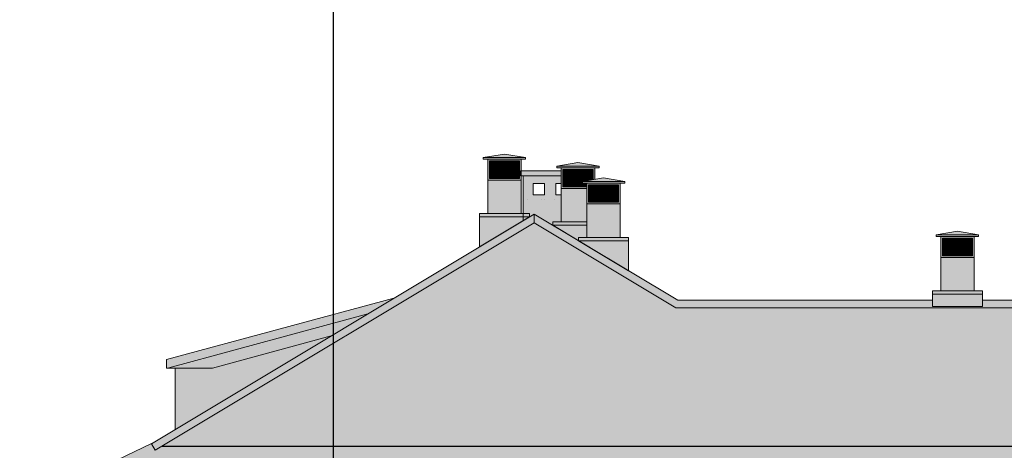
# Model space of a CAD drawing. Header units: millimetres. Extents: x -587 to 358276, y -26688 to 221215.
# Tile 40 of 256: x 3786 to 4966, y 6740 to 7256. Entities that reach past the tile are written whole.
import ezdxf

# ---------------------------------------------------------------- set-up
doc = ezdxf.new("R2010")
doc.units = ezdxf.units.MM
doc.header["$MEASUREMENT"] = 0
doc.layers.add('a3', color=3, linetype='Continuous', lineweight=30, plot=False)
for name, color, linetype, lineweight in [('A_l.widokowa', 250, 'Continuous', 18), ('A_linie widokowe', 5, 'Continuous', 18), ('l.widokowa', 140, 'Continuous', 15), ('l.wypełnien', 253, 'Continuous', 5), ('wymiarowanie', 176, 'Continuous', 9)]:
    doc.layers.add(name, color=color, linetype=linetype, lineweight=lineweight)

# ---------------------------------------------------------------- blocks, each defined once
blk = doc.blocks.new('kominek')
at = {"layer": 'l.wypełnien'}
h = blk.add_hatch(dxfattribs=at)
h.set_pattern_fill('ANSI37', color=256, scale=10, style=0)
h.set_pattern_definition([(45, (0, 10), (-0.88388348, 0.88388348), []), (135, (0, 10), (-0.88388348, -0.88388348), [])])
h.paths.add_polyline_path([(4702.4, 10862.6), (4738.4, 10862.6), (4738.4, 10841.6), (4702.4, 10841.6)])
at = {"layer": 'A_l.widokowa', "color": 7}
for p, q in [((4695.1, 10866.6), (4720.4, 10870.9)), ((4745.7, 10866.6), (4720.4, 10870.9)), ((4695.1, 10866.6), (4720.4, 10866.6)), ((4745.7, 10866.6), (4720.4, 10866.6))]:
    blk.add_line(p, q, dxfattribs=at)
for points in [[(4700.4, 10864.6), (4695.1, 10864.6), (4695.1, 10866.6)], [(4740.4, 10864.6), (4745.7, 10864.6), (4745.7, 10866.6)]]:
    blk.add_lwpolyline(points, dxfattribs=at)
for points in [[(4700.4, 10864.6), (4740.4, 10864.6), (4740.4, 10839.6), (4700.4, 10839.6)], [(4702.4, 10862.6), (4738.4, 10862.6), (4738.4, 10841.6), (4702.4, 10841.6)]]:
    blk.add_lwpolyline(points, close=True, dxfattribs=at)
at = {"layer": 'A_l.widokowa'}
blk.add_lwpolyline([(4700.4, 10839.6), (4740.4, 10839.6), (4740.4, 10799.6), (4700.4, 10799.6)], close=True, dxfattribs=at)

msp = doc.modelspace()

# ---------------------------------------------------------------- hatches: boundary and pattern name
at = {"layer": 'l.wypełnien'}
h = msp.add_hatch(color=252, dxfattribs=at)
h.paths.add_polyline_path([(4346.81, 7023.87), (4386.81, 7023.87), (4386.81, 7033.37), (4386.81, 7063.87), (4346.81, 7063.87), (4346.81, 7033.37)])
h.paths.add_polyline_path([(4346.81, 7063.87), (4386.81, 7063.87), (4386.81, 7088.87), (4346.81, 7088.87)])
h.paths.add_polyline_path([(4348.81, 7086.87), (4348.81, 7065.87), (4384.81, 7065.87), (4384.81, 7086.87)], flags=16)
h.paths.add_polyline_path([(4341.46, 7090.87), (4366.81, 7095.13), (4392.15, 7090.87), (4366.81, 7090.87)])
h.paths.add_polyline_path([(4341.46, 7090.87), (4366.81, 7090.87), (4392.15, 7090.87), (4392.15, 7088.87), (4386.81, 7088.87), (4346.81, 7088.87), (4341.46, 7088.87)])
h = msp.add_hatch(color=252, dxfattribs=at)
h.paths.add_polyline_path([(4435.03, 7013.76), (4475.03, 7013.76), (4475.03, 7023.27), (4475.03, 7053.76), (4435.03, 7053.76), (4435.03, 7023.27)])
h.paths.add_polyline_path([(4435.03, 7053.76), (4475.03, 7053.76), (4475.03, 7078.76), (4435.03, 7078.76)])
h.paths.add_polyline_path([(4437.03, 7076.76), (4437.03, 7055.76), (4473.03, 7055.76), (4473.03, 7076.76)], flags=16)
h.paths.add_polyline_path([(4429.69, 7080.76), (4455.03, 7085.03), (4480.38, 7080.76), (4455.03, 7080.76)])
h.paths.add_polyline_path([(4429.69, 7080.76), (4455.03, 7080.76), (4480.38, 7080.76), (4480.38, 7078.76), (4475.03, 7078.76), (4435.03, 7078.76), (4429.69, 7078.76)])
h = msp.add_hatch(color=252, dxfattribs=at)
h.paths.add_polyline_path([(4389.48, 7023.87), (4389.48, 7069.08), (4435.03, 7069.08), (4435.03, 7059.82), (4428.34, 7059.82), (4428.34, 7046.26), (4435.03, 7046.26), (4435.03, 7013.76), (4425.03, 7013.76), (4425.03, 7009.76), (4402.49, 7023.27), (4396.81, 7019.86), (4396.81, 7023.87)])
h.paths.add_polyline_path([(4401.22, 7046.26), (4401.22, 7059.82), (4414.78, 7059.82), (4414.78, 7046.26)], flags=16)
h.paths.add_polyline_path([(4515.71, 6955.4), (4515.71, 6991.37), (4455.71, 6991.37)])
h.paths.add_polyline_path([(4336.81, 6983.89), (4336.81, 7019.86), (4389.48, 7019.86), (4389.48, 7015.47)])
h.paths.add_polyline_path([(4455.71, 6991.37), (4455.71, 6995.37), (4465.71, 6995.37), (4465.71, 7009.76), (4425.03, 7009.76)])
h.paths.add_polyline_path([(4386.81, 7069.08), (4389.48, 7069.08), (4435.03, 7069.08), (4435.03, 7075.03), (4386.81, 7075.03)])
h.paths.add_polyline_path([(4455.71, 6991.37), (4455.71, 6995.37), (4465.71, 6995.37), (4505.71, 6995.37), (4515.71, 6995.37), (4515.71, 6991.37)])
h.paths.add_polyline_path([(4336.81, 7023.87), (4336.81, 7019.86), (4389.48, 7019.86), (4389.48, 7023.87), (4386.81, 7023.87), (4346.81, 7023.87)])
h.paths.add_polyline_path([(4465.71, 7009.76), (4465.71, 7013.76), (4435.03, 7013.76), (4425.03, 7013.76), (4425.03, 7009.76)])
h.paths.add_polyline_path([(4396.81, 7019.86), (4389.48, 7019.86), (4389.48, 7015.47)])
h.paths.add_polyline_path([(4389.48, 7019.86), (4389.48, 7023.87), (4396.81, 7023.87), (4396.81, 7019.86)])
h = msp.add_hatch(dxfattribs=at)
h.set_pattern_fill('ANSI37', color=256, scale=10, angle=180, style=0)
h.set_pattern_definition([(135, (9175.4304, -3775.873), (0.88388348, 0.88388348), []), (45, (9175.4304, -3775.873), (0.88388348, -0.88388348), [])])
h.paths.add_polyline_path([(4473.03, 7064.5), (4460.37, 7062.37), (4460.37, 7060.37), (4465.71, 7060.37), (4465.71, 7055.76), (4437.03, 7055.76), (4437.03, 7076.76), (4473.03, 7076.76)])
h = msp.add_hatch(color=252, dxfattribs=at)
h.paths.add_polyline_path([(4465.71, 6995.37), (4505.71, 6995.37), (4505.71, 7004.88), (4505.71, 7035.37), (4465.71, 7035.37), (4465.71, 7004.88)])
h.paths.add_polyline_path([(4465.71, 7035.37), (4505.71, 7035.37), (4505.71, 7060.37), (4465.71, 7060.37)])
h.paths.add_polyline_path([(4467.71, 7058.37), (4467.71, 7037.37), (4503.71, 7037.37), (4503.71, 7058.37)], flags=16)
h.paths.add_polyline_path([(4460.37, 7062.37), (4485.71, 7066.64), (4511.06, 7062.37), (4485.71, 7062.37)])
h.paths.add_polyline_path([(4460.37, 7062.37), (4485.71, 7062.37), (4511.06, 7062.37), (4511.06, 7060.37), (4505.71, 7060.37), (4465.71, 7060.37), (4460.37, 7060.37)])
h = msp.add_hatch(dxfattribs=at)
h.set_pattern_fill('SPANTILE', scale=17, angle=180, style=0)
h.set_pattern_definition([(265.0303, (9159.7904, -3768.873), (16.99985222, 204.000017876), [15.699024, -376.776457]), (7e-15, (9158.43, -3784.513), (17, -17), [1.36, -15.64]), (180, (9175.43, -3785.873), (-17, 17), [4.76, -12.24]), (90, (9170.67, -3785.873), (17, 17), [1.7, -15.3]), (270, (9159.79, -3784.173), (-17, -17), [1.7, -15.3]), (180, (9159.79, -3785.873), (-17, 17), [1.36, -15.64]), (180, (9175.43, -3784.513), (-17, 17), [3.4, -13.6]), (94.9697, (9172.0304, -3784.513), (-16.99985222, 204.000017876), [15.699024, -376.776457]), (127.3039, (9172.0304, -3783.663), (220.999760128, -289.00018261), [4.488136, -444.32475]), (161.5651, (9169.3104, -3780.093), (-34.0000074, 16.9999729), [4.300694, -49.458015]), (198.4349, (9165.2304, -3778.733), (34.0000074, 16.9999729), [4.300694, -49.458015]), (232.6961, (9161.1504, -3780.093), (-220.999760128, -289.00018261), [4.488136, -444.32475]), (159.7751, (9168.4604, -3781.283), (186.999953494, -68.000141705), [3.442245, -340.781524]), (200.2249, (9165.2304, -3780.093), (-186.999953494, -68.000141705), [3.442245, -340.781524]), (232.5946, (9162.0004, -3781.283), (-170.000169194, -220.999871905), [3.638153, -360.177725]), (127.4054, (9170.6704, -3784.173), (170.000169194, -220.999871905), [3.638153, -360.177725])])
h.paths.add_polyline_path([(5166.11, 6868.4), (5094.96, 6911.06), (4572.17, 6911.06), (4402.49, 7012.78), (3956.72, 6745.54), (5166.11, 6745.54)])
h.paths.add_polyline_path([(5166.11, 6683.42), (5166.11, 6745.54), (3956.72, 6745.54), (3948.38, 6740.54), (3846.76, 6692.34), (3869.79, 6683.42)])
h.paths.add_polyline_path([(5166.11, 6745.54), (5166.11, 6868.4), (5371.06, 6745.54)])
h.paths.add_polyline_path([(5499.82, 6683.42), (5379.4, 6740.54), (5371.06, 6745.54), (5166.11, 6745.54), (5166.11, 6683.42)])
h = msp.add_hatch(color=252, dxfattribs=at)
h.paths.add_polyline_path([(4889.7, 6931.44), (4929.7, 6931.44), (4929.7, 6940.94), (4929.7, 6971.44), (4889.7, 6971.44), (4889.7, 6940.94)])
h.paths.add_polyline_path([(4889.7, 6971.44), (4929.7, 6971.44), (4929.7, 6996.44), (4889.7, 6996.44)])
h.paths.add_polyline_path([(4891.7, 6994.44), (4891.7, 6973.44), (4927.7, 6973.44), (4927.7, 6994.44)], flags=16)
h.paths.add_polyline_path([(4884.35, 6998.44), (4909.7, 7002.7), (4935.04, 6998.44), (4909.7, 6998.44)])
h.paths.add_polyline_path([(4884.35, 6998.44), (4909.7, 6998.44), (4935.04, 6998.44), (4935.04, 6996.44), (4929.7, 6996.44), (4889.7, 6996.44), (4884.35, 6996.44)])
h = msp.add_hatch(color=252, dxfattribs=at)
h.paths.add_polyline_path([(4879.7, 6912.69), (4939.7, 6912.69), (4939.7, 6920.06), (4939.7, 6927.43), (4879.7, 6927.43), (4879.7, 6920.06)])
h.paths.add_polyline_path([(4879.7, 6931.44), (4879.7, 6927.43), (4939.7, 6927.43), (4939.7, 6931.44), (4929.7, 6931.44), (4889.7, 6931.44)])
h = msp.add_hatch(color=252, dxfattribs=at)
h.paths.add_polyline_path([(3961.95, 6838.71), (3961.95, 6848.96), (4161.67, 6902.88), (4161.67, 6892.52), (4161.67, 6878.9), (4159.08, 6877.34), (4017.02, 6838.71), (3972.2, 6838.71)])
h.paths.add_polyline_path([(4161.67, 6902.88), (4234.43, 6922.51), (4203, 6903.67), (4161.67, 6892.52)])
h.paths.add_polyline_path([(4203, 6903.67), (4161.67, 6892.52), (4161.67, 6878.9)])
at = {"layer": 'wymiarowanie'}
msp.add_hatch(color=252, dxfattribs=at).paths.add_polyline_path([(4402.49, 7023.27), (3944.08, 6748.46), (3806.96, 6683.42), (3805.98, 6683.42), (3805.07, 6683), (3803.24, 6677.8), (3788.59, 6677.81), (3787.84, 6677.06, 1), (3796.84, 6668.06), (5530.93, 6668.06, 0.4036982), (5539.7, 6676.52), (5539.18, 6677.81), (5524.54, 6677.8), (5522.71, 6683), (5521.79, 6683.42), (5520.82, 6683.42), (5384.03, 6748.26), (5097.45, 6920.06), (4574.66, 6920.06)])
at = {"layer": 'wymiarowanie', "true_color": 0xfccd20}
h = msp.add_hatch(color=40, dxfattribs=at)
h.paths.add_polyline_path([(4128.17, 6858.81), (4090.94, 6858.81), (4017.02, 6838.71), (3972.2, 6838.71), (3972.2, 6765.31)])
h.paths.add_polyline_path([(4128.17, 6858.81), (4090.94, 6858.81), (4159.08, 6877.34)])

# ---------------------------------------------------------------- linework, layer by layer
at = {"layer": 'a3'}
msp.add_lwpolyline([(4161.67, 7273.5), (4161.67, 5788.5), (6261.67, 5788.5), (6261.67, 7273.5), (4161.67, 7273.5)], dxfattribs=at)
at = {"layer": 'A_l.widokowa', "color": 7}
for p, q in [((4429.69, 7080.76), (4455.03, 7085.03)), ((4429.69, 7080.76), (4455.03, 7080.76)), ((4480.38, 7080.76), (4455.03, 7085.03)), ((4480.38, 7080.76), (4455.03, 7080.76))]:
    msp.add_line(p, q, dxfattribs=at)
for points in [[(4435.03, 7078.76), (4429.69, 7078.76), (4429.69, 7080.76)], [(4475.03, 7078.76), (4480.38, 7078.76), (4480.38, 7080.76)], [(4475.03, 7064.84), (4475.03, 7078.76), (4435.03, 7078.76), (4435.03, 7053.76), (4465.71, 7053.76)], [(4473.03, 7064.5), (4473.03, 7076.76), (4437.03, 7076.76), (4437.03, 7055.76), (4465.71, 7055.76)]]:
    msp.add_lwpolyline(points, dxfattribs=at)
at = {"layer": 'A_l.widokowa', "linetype": 'Continuous'}
for points in [[(4386, 7075.03), (4435.03, 7075.03)], [(4386, 7075.03), (4386, 7069.08), (4386, 7069.08)], [(4386, 7069.08), (4435.03, 7069.08)], [(4435.03, 7069.08), (4386, 7069.08)], [(4389.48, 7069.08), (4389.48, 7015.47)], [(4401.22, 7046.26), (4401.22, 7059.82), (4401.22, 7059.82)], [(4401.22, 7059.82), (4414.78, 7059.82), (4414.78, 7059.82)], [(4414.78, 7059.82), (4401.22, 7059.82), (4401.22, 7059.82)], [(4414.78, 7059.82), (4414.78, 7046.26), (4414.78, 7046.26)], [(4428.34, 7046.26), (4428.34, 7059.82), (4428.34, 7059.82)], [(4428.34, 7059.82), (4435.03, 7059.82)], [(4435.03, 7059.82), (4428.34, 7059.82), (4428.34, 7059.82)], [(4414.78, 7046.26), (4401.22, 7046.26), (4401.22, 7046.26)], [(4401.22, 7046.26), (4414.78, 7046.26), (4414.78, 7046.26)], [(4435.03, 7046.26), (4428.34, 7046.26), (4428.34, 7046.26)], [(4428.34, 7046.26), (4435.03, 7046.26)], [(3961.95, 6848.96), (4234.43, 6922.51)], [(3964.56, 6839.31), (4203, 6903.67)], [(4159.08, 6877.34), (4017.02, 6838.71), (4017.02, 6838.71)], [(3961.95, 6838.71), (3961.95, 6848.96), (3961.95, 6848.96)], [(4017.02, 6838.71), (3961.95, 6838.71), (3961.95, 6838.71)], [(4017.02, 6838.71), (3972.2, 6838.71), (3972.2, 6838.71)], [(3972.2, 6838.71), (3972.2, 6765.31)]]:
    msp.add_lwpolyline(points, dxfattribs=at)
at = {"layer": 'A_l.widokowa'}
msp.add_lwpolyline([(4465.71, 7053.76), (4435.03, 7053.76), (4435.03, 7013.76), (4465.71, 7013.76)], dxfattribs=at)
at = {"layer": 'A_l.widokowa', "linetype": 'Continuous'}
for points in [[(4394.21, 7040.3), (4394.21, 7040.3)], [(4410.78, 7040.3), (4410.78, 7040.3)], [(4414.78, 7040.3), (4414.78, 7040.3)], [(4426.46, 7040.3), (4426.46, 7040.3)]]:
    msp.add_lwpolyline(points, close=True, dxfattribs=at)
at = {"layer": 'A_l.widokowa', "color": 7}
msp.add_lwpolyline([(4939.7, 6927.43), (4879.7, 6927.43), (4879.7, 6912.69), (4939.7, 6912.69)], close=True, dxfattribs=at)
at = {"layer": 'A_linie widokowe', "color": 7}
for p, q in [((4485.03, 6973.79), (4425.03, 7009.76)), ((4425.03, 7009.76), (4425.03, 7009.76)), ((4425.03, 7009.76), (4465.71, 7009.76))]:
    msp.add_line(p, q, dxfattribs=at)
for points in [[(4336.81, 7023.87), (4396.81, 7023.87), (4396.81, 7019.86), (4336.81, 7019.86)], [(4336.81, 6983.89), (4396.81, 7019.86), (4396.81, 7019.86), (4336.81, 7019.86)], [(4515.71, 6995.37), (4455.71, 6995.37), (4455.71, 6991.37), (4515.71, 6991.37)], [(4515.71, 6955.4), (4455.71, 6991.37), (4455.71, 6991.37), (4515.71, 6991.37)], [(4939.7, 6931.44), (4879.7, 6931.44), (4879.7, 6927.43), (4939.7, 6927.43)]]:
    msp.add_lwpolyline(points, close=True, dxfattribs=at)
msp.add_lwpolyline([(4465.71, 7013.76), (4425.03, 7013.76), (4425.03, 7009.76), (4465.71, 7009.76)], dxfattribs=at)
at = {"layer": 'A_linie widokowe', "color": 7, "linetype": 'Continuous', "lineweight": -2}
msp.add_lwpolyline([(3956.72, 6745.54), (5371.06, 6745.54)], dxfattribs=at)
at = {"layer": 'l.widokowa', "color": 7}
for p, q in [((4574.66, 6920.06), (4879.7, 6920.06)), ((4939.7, 6920.06), (5097.45, 6920.06)), ((4572.17, 6911.06), (5094.96, 6911.06)), ((3948.38, 6740.54), (3943.75, 6748.26)), ((3948.38, 6740.54), (3943.75, 6748.26))]:
    msp.add_line(p, q, dxfattribs=at)
at = {"layer": 'l.widokowa', "color": 7, "ltscale": 0.3}
msp.add_line((3806.96, 6683.42), (3944.08, 6748.46), dxfattribs=at)
for points in [[(3943.75, 6748.26), (4402.49, 7023.27)], [(4574.66, 6920.06), (4402.49, 7023.27)], [(3948.38, 6740.54), (4402.49, 7012.78)], [(4572.17, 6911.06), (4402.49, 7012.78)]]:
    msp.add_lwpolyline(points, dxfattribs=at)
at = {"layer": 'wymiarowanie'}
msp.add_line((4402.49, 7023.27), (4402.49, 7012.78), dxfattribs=at)

# ---------------------------------------------------------------- block references
at = {"layer": 'l.wypełnien'}
msp.add_blockref('kominek', (-353.59, -3775.77), dxfattribs=at)
at = {"layer": 'l.wypełnien', "xscale": -1}
for p in [(9206.11, -3804.27), (9630.1, -3868.2)]:
    msp.add_blockref('kominek', p, dxfattribs=at)

doc.saveas('drawing.dxf')
